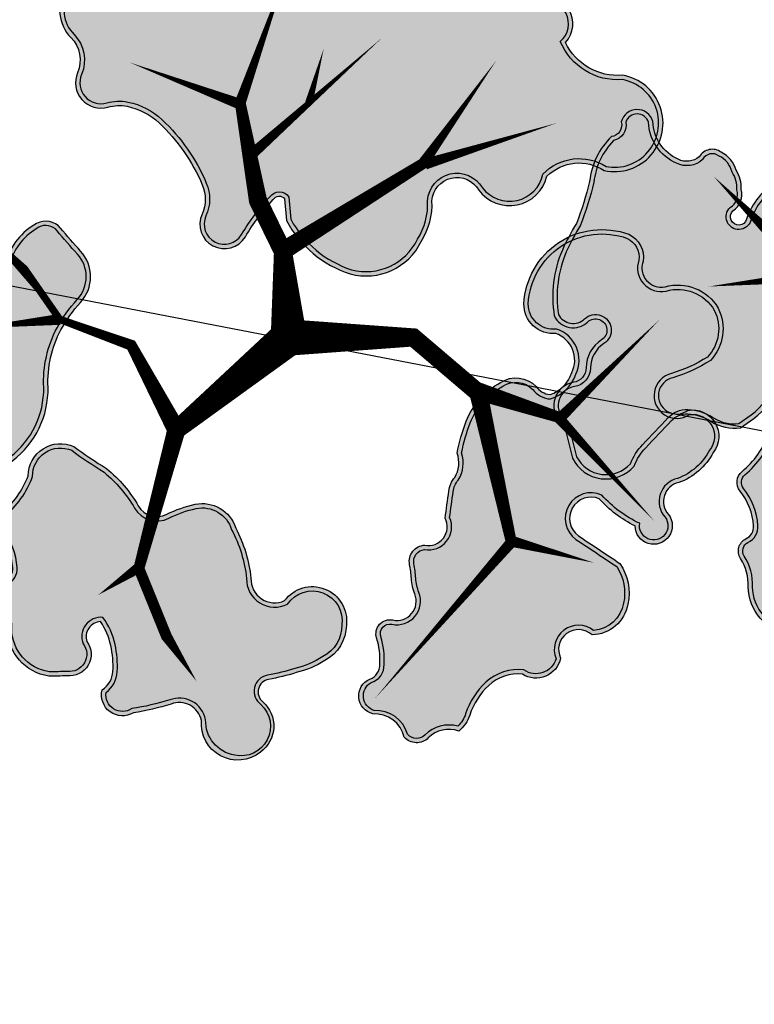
# Model space of a CAD drawing. Header units: metres. Extents: x 32353251 to 32353583, y 5707748 to 5708004.
# Tile 9 of 164: x 32353356 to 32353369, y 5707833 to 5707851. Entities that reach past the tile are written whole.
import ezdxf

# ---------------------------------------------------------------- set-up
doc = ezdxf.new("R2010")
doc.units = ezdxf.units.M
doc.header["$LTSCALE"] = 0.75
doc.layers.get('0').update_dxf_attribs({"linetype": 'CONTINUOUS'})
doc.layers.get('DEFPOINTS').update_dxf_attribs({"linetype": 'CONTINUOUS'})
for name, color, linetype, transparency in [('10414944$0$PF-Krone', 33, 'CONTINUOUS', 0.7), ('10414944$0$PF-Krone_SOL', 70, 'CONTINUOUS', 0.7), ('10414944$0$ST-Baum', 7, 'CONTINUOUS', 0.7)]:
    doc.layers.add(name, color=color, linetype=linetype, transparency=transparency)
doc.layers.add('10414944$0$PF-Stamm', color=7, linetype='CONTINUOUS', true_color=0x5f5144, transparency=0.7)

# ---------------------------------------------------------------- blocks, each defined once
blk = doc.blocks.new('19-A2-A0')
at = {"layer": 'DEFPOINTS'}
blk.add_lwpolyline([(-489.15, -204.65), (489.1499999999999, -204.65), (489.1499999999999, 204.6499999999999), (-489.15, 204.65)], close=True, dxfattribs=at)
blk = doc.blocks.new('10414944$0$PF-BAUM_12')
at = {"layer": '10414944$0$PF-Krone_SOL', "transparency": 33554457}
h = blk.add_hatch(color=256, dxfattribs=at)
h.dxf.hatch_style = 1
h.set_gradient(color1=(88, 186, 72), color2=(175, 217, 170), tint=1, name='INVSPHERICAL')
edge = h.paths.add_edge_path()
edge.add_arc((-1.275830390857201, 1.399382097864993), 0.5409778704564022, 250.2469540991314, 303.4279495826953)
edge.add_arc((-0.5984433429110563, 0.4187938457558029), 0.6510505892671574, 94.36910483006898, 125.6408546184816, ccw=False)
edge.add_arc((-0.587127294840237, 0.2706846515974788), 0.7995914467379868, 79.90603873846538, 94.36910483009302, ccw=False)
edge.add_arc((-0.4073649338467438, 1.280481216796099), 0.2260808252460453, 259.9060387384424, 345.036763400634)
edge.add_arc((3.355624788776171, 0.2747785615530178), 3.668983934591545, 162.1844054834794, 165.0367634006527, ccw=False)
edge.add_arc((-0.2456361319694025, 1.432098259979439), 0.1136697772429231, 342.1844054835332, 421.4180956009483)
edge.add_arc((-0.3771698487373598, 1.19066696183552), 0.3886064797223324, 61.41809560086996, 105.4179101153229)
edge.add_arc((-0.4936066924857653, 1.612872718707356), 0.04936068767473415, 76.8677145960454, 285.41791011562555, ccw=False)
edge.add_arc((-0.4341673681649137, 1.767018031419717), 0.1165230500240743, 245.5522695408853, 317.881899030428)
edge.add_arc((-0.4413423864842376, 1.854276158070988), 0.1900562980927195, 299.5067279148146, 335.7073154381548)
edge.add_arc((-0.3904004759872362, 1.888891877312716), 0.1663692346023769, 317.3095623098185, 366.5168461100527)
edge.add_arc((-0.3153293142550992, 1.913845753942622), 0.09042715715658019, 356.149970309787, 452.3298293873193)
edge.add_arc((-0.2836797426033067, 2.114347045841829), 0.115674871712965, 186.3954916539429, 252.218544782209, ccw=False)
edge.add_arc((-0.1459217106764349, 2.139917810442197), 0.2556222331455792, 124.29676579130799, 188.6524407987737, ccw=False)
edge.add_arc((-0.3624160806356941, 2.415849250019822), 0.09717537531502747, 318.212910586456, 468.939619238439)
edge.add_arc((-0.4454785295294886, 2.554862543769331), 0.06980565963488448, 219.6884793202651, 317.5680266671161, ccw=False)
edge.add_arc((-0.5986654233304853, 2.082493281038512), 0.439202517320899, 76.91022463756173, 116.5449462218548)
edge.add_arc((-1.495104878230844, 4.557210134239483), 2.19639944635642, 281.76109639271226, 288.5889336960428, ccw=False)
edge.add_arc((-1.011380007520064, 0.8577594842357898), 1.549581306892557, 91.33232178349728, 98.00209096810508)
edge.add_arc((-1.110200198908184, 1.690989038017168), 0.7109395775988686, 99.46380088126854, 131.7621549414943)
edge.add_arc((-1.477296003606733, 2.155428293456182), 0.1251505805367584, 148.2467478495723, 256.0758048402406)
edge.add_arc((-1.523772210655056, 1.967966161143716), 0.06798690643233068, -114.95558517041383, 76.07580484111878, ccw=False)
edge.add_arc((-1.636922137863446, 1.724823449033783), 0.2001945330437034, 65.04441483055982, 122.1083113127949)
edge.add_arc((-1.789896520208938, 1.968606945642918), 0.08761018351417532, 221.6313549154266, 302.10831131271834, ccw=False)
edge.add_arc((-1.960268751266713, 1.817176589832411), 0.1403324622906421, 41.63135491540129, 166.8647619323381)
edge.add_arc((-2.344888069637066, 1.951900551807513), 0.2684363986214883, 321.9494812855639, 337.47522959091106, ccw=False)
edge.add_line((-2.1335031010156, 1.78644815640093), (-2.24070044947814, 1.672145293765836))
edge.add_arc((-2.050168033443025, 1.55746642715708), 0.2223822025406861, 148.9568377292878, 261.8330409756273)
edge.add_arc((-2.014945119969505, 1.023902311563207), 0.3204793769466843, 78.77175414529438, 102.03339601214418, ccw=False)
edge.add_arc((0.8411733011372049, 15.41112581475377), 14.34749978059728, 258.7717541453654, 259.659480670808)
edge.add_arc((-1.756767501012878, 1.172825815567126), 0.1258717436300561, 30.356045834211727, 79.65948067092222, ccw=False)
edge.add_arc((-1.887098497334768, 1.096495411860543), 0.2769098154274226, -0.4934409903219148, 30.356045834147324, ccw=False)
edge.add_arc((-1.360198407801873, 1.091957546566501), 0.2500098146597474, 179.5065590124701, 221.3188039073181)
edge.add_line((-1.547967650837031, 0.9268890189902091), (-1.458662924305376, 0.8902364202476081))
edge = h.paths.add_edge_path()
edge.add_arc((-2.059481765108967, -1.084874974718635), 0.2169261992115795, 117.743017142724, 251.4279173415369, ccw=False)
edge.add_arc((-2.253533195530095, -0.7960594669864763), 0.1343037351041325, 313.8670810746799, 413.8728587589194)
edge.add_arc((-1.138115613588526, 0.5381594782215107), 1.605061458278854, 221.5239991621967, 229.7889853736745, ccw=False)
edge.add_arc((-2.284347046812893, -0.4136953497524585), 0.1251460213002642, 108.7980098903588, 243.7028881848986, ccw=False)
edge.add_arc((-2.265693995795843, -0.1709504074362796), 0.1375594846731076, 244.6114760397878, 299.8242441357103)
edge.add_arc((-2.492195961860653, 0.2241565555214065), 0.5929852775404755, 299.8242441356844, 314.8751988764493)
edge.add_arc((-2.363394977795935, 0.09479323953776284), 0.4104351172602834, 314.8751988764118, 336.5606790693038)
edge.add_arc((-2.060380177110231, -0.1191084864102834), 0.08929884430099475, 34.5470326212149, 142.2333231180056)
edge.add_arc((-2.250865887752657, -0.01744387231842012), 0.1287676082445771, 205.9400492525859, 338.60503773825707, ccw=False)
edge.add_arc((-1.108164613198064, 0.8263883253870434), 1.547287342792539, 211.5442282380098, 215.5748454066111, ccw=False)
edge.add_arc((-2.164689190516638, 0.135857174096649), 0.2878534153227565, 123.29343593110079, 204.4063149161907, ccw=False)
edge.add_arc((-2.467457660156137, 0.6266363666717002), 0.2890336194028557, 300.0552099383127, 335.4000582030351)
edge.add_arc((-2.130212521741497, 0.4722339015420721), 0.0818766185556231, 58.400233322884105, 155.4000582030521, ccw=False)
edge.add_arc((-2.045506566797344, 0.6099227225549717), 0.07978138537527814, 238.4002333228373, 306.4203699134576)
edge.add_arc((-2.216338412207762, 0.8414610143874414), 0.3675199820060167, 306.4203699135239, 341.4929146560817)
edge.add_arc((-1.788351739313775, 0.6981998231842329), 0.0838073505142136, 72.42881272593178, 161.4929146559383, ccw=False)
edge.add_arc((-1.597036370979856, 1.302356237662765), 0.5499169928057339, 252.4288127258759, 281.6379014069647)
edge.add_arc((-1.383265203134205, 0.6006349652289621), 0.1928224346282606, 8.247918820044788, 122.2309709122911, ccw=False)
edge.add_arc((1.431251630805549, 0.4423670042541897), 2.630268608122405, 175.9464692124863, 181.0703957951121)
edge.add_arc((-2.00401799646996, 0.487025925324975), 0.8109027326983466, 332.6061259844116, 353.35791097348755, ccw=False)
edge.add_arc((-1.169561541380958, 0.05459796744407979), 0.1289438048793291, 152.6061259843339, 239.8128226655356)
edge.add_arc((-1.570920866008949, -0.6353615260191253), 0.6692625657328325, 44.463168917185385, 59.81282266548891, ccw=False)
edge.add_arc((-1.241688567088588, -0.3122416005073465), 0.207959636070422, -40.16628795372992, 44.46316891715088, ccw=False)
edge.add_arc((-1.796536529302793, -0.0424845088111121), 0.8201163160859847, 308.5292996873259, 330.4961341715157, ccw=False)
edge.add_arc((-1.213439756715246, -0.8062843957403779), 0.1419798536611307, 120.5815233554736, 237.1739812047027)
edge.add_arc((-1.303262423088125, -1.129719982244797), 0.2045314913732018, -64.49100201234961, 86.39601769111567, ccw=False)
edge.add_arc((-1.343038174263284, -1.111542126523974), 0.2397159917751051, 240.4754072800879, 302.2335774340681, ccw=False)
edge.add_arc((-1.212496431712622, -0.7917876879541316), 0.5839379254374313, 226.3664527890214, 244.7951840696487, ccw=False)
edge.add_arc((-0.7205358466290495, -0.1507537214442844), 1.390051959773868, 222.9429445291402, 229.9249013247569, ccw=False)
edge.add_arc((-1.793739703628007, -1.149493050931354), 0.07597900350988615, 42.91905236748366, 173.4992252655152)
edge.add_arc((-2.057999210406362, -1.113256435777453), 0.1907810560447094, 248.2895516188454, 351.67143994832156, ccw=False)
edge = h.paths.add_edge_path()
edge.add_arc((1.205929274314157, -0.03808187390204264), 0.6648786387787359, 150.7733560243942, 194.5557528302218)
edge.add_arc((0.9110323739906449, -0.09418379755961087), 0.3658840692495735, 197.6598679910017, 276.7526309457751)
edge.add_arc((0.952501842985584, -0.04416556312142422), 0.413367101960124, 270.2151576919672, 305.5241216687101)
edge.add_arc((1.263719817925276, -0.5120154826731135), 0.1493904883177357, -27.722531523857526, 118.39088184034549, ccw=False)
edge.add_arc((1.610601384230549, -0.6627295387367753), 0.2294921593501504, 159.2734788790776, 288.7974055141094)
edge.add_arc((1.626703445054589, -1.144600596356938), 0.2708678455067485, -1.0830160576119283, 77.66915394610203, ccw=False)
edge.add_arc((2.168692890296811, -1.047722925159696), 0.2897181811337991, 200.6131926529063, 382.9337083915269)
edge.add_arc((2.707215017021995, -0.7256574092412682), 0.3428939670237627, 147.8226503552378, 217.5909619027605, ccw=False)
edge.add_arc((2.446820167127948, -0.3829052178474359), 0.16290167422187, 259.4479773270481, 409.1515361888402)
edge.add_arc((2.798913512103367, 0.06172643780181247), 0.4044681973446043, 199.717331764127, 232.6211177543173, ccw=False)
edge.add_arc((2.5485255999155, -0.1163427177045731), 0.1368451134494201, 103.25926930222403, 162.2981442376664, ccw=False)
edge.add_arc((2.458370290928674, 0.1298676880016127), 0.1273804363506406, 297.4751888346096, 447.5020763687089)
edge.add_arc((2.459664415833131, 0.3352758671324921), 0.07826466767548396, 98.81568539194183, 273.1183725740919, ccw=False)
edge.add_arc((2.400049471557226, 0.524655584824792), 0.1217398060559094, 293.0270260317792, 374.9290756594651)
edge.add_arc((2.024496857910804, 0.3265849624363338), 0.543938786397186, 24.94830871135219, 42.11834572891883)
edge.add_arc((1.777536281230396, 0.1571253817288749), 0.8417226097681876, 39.39936629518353, 55.74996385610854)
edge.add_arc((2.28871862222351, 0.9353909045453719), 0.09061071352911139, 104.71311163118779, 245.5829301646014, ccw=False)
edge.add_arc((2.245471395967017, 1.100085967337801), 0.0796678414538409, 284.7131116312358, 435.2868883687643)
edge.add_arc((2.178622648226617, 0.8455110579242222), 0.3428733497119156, 75.2868883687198, 90.15444429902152)
edge.add_arc((2.192026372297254, 1.29077250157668), 0.1033869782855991, 200.5438286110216, 262.03398358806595, ccw=False)
edge.add_arc((1.870840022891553, 1.232273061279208), 0.2254717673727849, 5.655231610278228, 92.28552345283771)
edge.add_arc((1.892300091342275, 1.532989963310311), 0.08133979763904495, 129.4673444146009, 248.01420052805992, ccw=False)
edge.add_arc((1.637745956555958, 1.592450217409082), 0.2028788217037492, 0.9413307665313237, 108.0270818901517)
edge.add_arc((1.551550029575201, 2.041084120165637), 0.2567838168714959, 198.8037610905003, 275.2310876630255, ccw=False)
edge.add_arc((1.081010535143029, 1.905345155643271), 0.2335470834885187, 13.10922937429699, 167.2287665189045)
edge.add_arc((0.667106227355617, 1.999163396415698), 0.1908567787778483, 279.3002843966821, 347.2287665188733, ccw=False)
edge.add_arc((0.7224061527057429, 1.661477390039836), 0.1513272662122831, 99.30028439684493, 228.8091673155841)
edge.add_arc((0.4651874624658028, 1.367563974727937), 0.2392448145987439, 21.174439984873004, 48.80916731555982, ccw=False)
edge.add_arc((0.3242069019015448, 1.312953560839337), 0.3904328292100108, -10.785665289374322, 21.17443998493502, ccw=False)
edge.add_arc((-0.3793027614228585, 1.446972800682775), 1.106594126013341, 325.74486024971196, 349.2143347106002, ccw=False)
edge.add_arc((0.3557932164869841, 0.9463672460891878), 0.217228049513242, 278.26632049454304, 325.74486024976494, ccw=False)
edge.add_arc((0.4080198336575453, 0.5868876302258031), 0.1460255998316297, 98.26632049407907, 271.6730814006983)
edge.add_arc((0.4513693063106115, -0.8972217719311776), 1.338716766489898, 79.76747323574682, 91.6730814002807, ccw=False)
edge.add_arc((0.6891909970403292, 0.3778839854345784), 0.04231861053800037, -16.432465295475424, 90.01007423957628, ccw=False)
edge.add_line((0.7297810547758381, 0.3659126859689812), (0.6256929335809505, 0.2865554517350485))
edge = h.paths.add_edge_path()
edge.add_arc((-1.555223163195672, -2.256860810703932), 0.1724464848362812, 12.61889715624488, 77.74548789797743)
edge.add_arc((-1.497699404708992, -1.992023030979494), 0.0985664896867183, 164.1816184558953, 257.7454878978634, ccw=False)
edge.add_arc((-1.721456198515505, -1.839061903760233), 0.1803346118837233, 315.6357971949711, 396.2246867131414)
edge.add_arc((-1.472164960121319, -1.696410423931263), 0.1099059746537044, 56.01674859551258, 199.1656324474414, ccw=False)
edge.add_arc((-1.356177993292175, -1.537461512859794), 0.08703497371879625, 231.184356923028, 306.6089972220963)
edge.add_arc((-1.496832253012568, -1.247567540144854), 0.4080502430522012, 298.157499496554, 320.4217660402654)
edge.add_arc((-1.11798689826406, -1.560733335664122), 0.08347454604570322, 20.653440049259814, 140.4217660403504, ccw=False)
edge.add_arc((-0.9321149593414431, -1.490670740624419), 0.1151636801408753, 200.653440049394, 324.1571524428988)
edge.add_arc((-0.5981400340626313, -1.731920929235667), 0.2968325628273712, 125.84330849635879, 144.1571524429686, ccw=False)
edge.add_arc((-1.130664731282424, -0.9947323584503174), 0.6125790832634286, 305.8433084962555, 313.7682870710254)
edge.add_arc((-0.6401686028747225, -1.506784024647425), 0.09649309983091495, 35.28302061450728, 133.7682870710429, ccw=False)
edge.add_arc((-0.4572847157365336, -1.411362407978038), 0.1114227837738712, 200.8652948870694, 329.8016618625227)
edge.add_arc((5.964283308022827, -14.91256498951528), 14.85870977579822, 114.5641547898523, 115.1946115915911, ccw=False)
edge.add_arc((-0.1457535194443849, -1.53409145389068), 0.1510899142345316, 81.99943588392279, 116.2838084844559, ccw=False)
edge.add_arc((-0.129520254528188, -1.215296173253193), 0.1692439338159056, 271.623806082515, 322.4572965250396)
edge.add_arc((0.4219089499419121, -2.358237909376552), 1.120399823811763, 101.73913672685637, 111.8636470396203, ccw=False)
edge.add_arc((0.2816683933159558, -1.70446625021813), 0.4517900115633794, 61.04925684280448, 101.19463553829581, ccw=False)
edge.add_arc((0.4292618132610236, -1.46198264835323), 0.1685760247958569, -13.329732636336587, 65.05412811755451, ccw=False)
edge.add_arc((0.7010017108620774, -1.543810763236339), 0.1159577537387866, 158.2536660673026, 207.0243362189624)
edge.add_arc((0.7266853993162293, -1.435719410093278), 0.2061208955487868, 231.262642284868, 284.3776458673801)
edge.add_arc((0.7593609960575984, -1.468039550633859), 0.1683652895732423, 276.3106959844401, 373.1888080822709)
edge.add_arc((1.062288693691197, -1.322645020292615), 0.175404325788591, 121.90959285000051, 217.5827224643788, ccw=False)
edge.add_arc((1.200896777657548, -1.578616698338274), 0.4662936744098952, 12.496320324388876, 119.7416173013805, ccw=False)
edge.add_arc((1.506231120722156, -1.497401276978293), 0.1511990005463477, -66.22516994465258, 7.478724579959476, ccw=False)
edge.add_arc((1.590651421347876, -1.74789974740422), 0.114559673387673, 101.819637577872, 224.4343109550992)
edge.add_arc((1.323807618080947, -2.03664429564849), 0.2788018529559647, -26.98815304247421, 48.416980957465, ccw=False)
edge.add_arc((1.336519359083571, -2.02291467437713), 0.2742964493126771, 258.990857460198, 329.2485978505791, ccw=False)
edge.add_arc((1.66179977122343, -1.475713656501), 0.899565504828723, 229.3858036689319, 245.17635397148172, ccw=False)
edge.add_arc((0.9994391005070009, -2.236995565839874), 0.1097420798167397, 45.60372013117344, 249.2447767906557)
edge.add_arc((0.8450705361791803, -2.446470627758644), 0.1573317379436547, -95.43504692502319, 42.77878194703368, ccw=False)
edge.add_arc((0.8006672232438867, -2.220340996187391), 0.3838892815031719, 232.7999714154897, 274.407434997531, ccw=False)
edge.add_arc((0.4866273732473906, -2.606367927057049), 0.1146907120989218, 44.40200116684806, 165.1103036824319)
edge.add_arc((0.2716337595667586, -2.538690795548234), 0.1109403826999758, 123.3851654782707, 339.8556773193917, ccw=False)
edge.add_arc((0.9022259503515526, -2.367494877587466), 0.6960862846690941, 164.2603500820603, 186.4803302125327, ccw=False)
edge.add_arc((0.1063747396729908, -2.200784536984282), 0.1277932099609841, 9.965197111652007, 176.719202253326)
edge.add_arc((-48.31590581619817, -1.449866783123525), 48.30042117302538, 358.76612727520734, 359.11787380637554, ccw=False)
edge.add_arc((-0.3151971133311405, -2.36688031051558), 0.3136623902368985, 290.4728574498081, 336.89978386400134, ccw=False)
edge.add_arc((-0.2908299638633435, -2.456150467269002), 0.221667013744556, 213.8839286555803, 292.643387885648, ccw=False)
edge.add_arc((-0.5921851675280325, -2.559347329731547), 0.1190918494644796, 350.1440179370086, 508.4433663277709)
edge.add_arc((-0.7458082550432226, -2.355904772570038), 0.1504419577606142, 180.1485714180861, 290.27907681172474, ccw=False)
edge.add_arc((-1.124075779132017, -2.47034283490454), 0.254777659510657, 26.59218980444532, 75.66559330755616)
edge.add_arc((-1.166043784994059, -2.634577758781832), 0.4242899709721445, 75.66559330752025, 104.334406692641)
edge.add_arc((-1.321724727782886, -2.025345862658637), 0.2045184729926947, 251.4046212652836, 284.3344066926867, ccw=False)
at = {"layer": '10414944$0$PF-Krone'}
for points in [[(-1.458662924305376, 0.8902364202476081, 0.236302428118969), (-0.9778122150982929, 0.9478932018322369, -0.1373019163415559), (-0.6480412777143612, 1.067952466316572, -0.0631909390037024), (-0.4469885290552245, 1.057899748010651, 0.3895355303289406), (-0.1889501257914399, 1.222107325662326, -0.0124464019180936), (-0.1374172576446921, 1.397320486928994, 0.3601882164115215), (-0.1912548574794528, 1.53191556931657, 0.1943794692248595), (-0.4804837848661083, 1.565288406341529, -1.286294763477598), (-0.4823919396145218, 1.660942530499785, 0.3265105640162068), (-0.3477347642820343, 1.688870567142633, 0.1592817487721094), (-0.2681144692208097, 1.776087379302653, 0.2180685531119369), (-0.2251062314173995, 1.907774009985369, 0.4461693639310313), (-0.3190053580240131, 2.00419816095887, -0.2953738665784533), (-0.3986347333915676, 2.101461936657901, -0.2884256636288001), (-0.2899595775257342, 2.351095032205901, 0.7723771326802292), (-0.3939564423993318, 2.507763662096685, -0.4550916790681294), (-0.4991959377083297, 2.510283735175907, 0.174684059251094), (-0.7949449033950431, 2.475396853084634, -0.029800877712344), (-1.047409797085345, 2.406921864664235, 0.0291105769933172), (-1.227096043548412, 2.392252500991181, 0.1418686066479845), (-1.583714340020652, 2.221290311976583, 0.5085862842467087), (-1.507411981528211, 2.033955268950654, -1.101217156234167), (-1.552456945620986, 1.906326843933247, 0.2542644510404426), (-1.743329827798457, 1.89439719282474, -0.3663288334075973), (-1.855379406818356, 1.910404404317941, 0.608209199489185), (-2.096929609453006, 1.849067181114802, -0.0678476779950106), (-2.1335031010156, 1.78644815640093, 2.948877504e-07), (-2.24070044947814, 1.672145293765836, 0.5366234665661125), (-2.081759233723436, 1.33733955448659, -0.1018480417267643), (-1.952542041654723, 1.338247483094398, 0.0038734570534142), (-1.734173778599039, 1.296653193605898, -0.2185080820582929), (-1.648152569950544, 1.236437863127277, -0.135425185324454), (-1.61019895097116, 1.094110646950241, 0.1844917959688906), (-1.547967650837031, 0.9268890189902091)], [(-1.449331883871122, 0.914521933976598, 0.2357563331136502), (-0.9925507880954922, 0.9693299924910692, -0.1371087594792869), (-0.650022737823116, 1.093886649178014, -0.0631909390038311), (-0.4424299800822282, 1.08350692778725, 0.3895355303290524), (-0.2140779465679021, 1.228823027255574, -0.0124464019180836), (-0.1621797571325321, 1.40527829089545, 0.3601882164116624), (-0.2036983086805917, 1.509075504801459, 0.1943794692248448), (-0.4735688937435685, 1.540214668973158, -1.313113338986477), (-0.4735688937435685, 1.685530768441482, 0.3457340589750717), (-0.3643422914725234, 1.709423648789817, 0.1727136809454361), (-0.2901245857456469, 1.790680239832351, 0.2305288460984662), (-0.2512488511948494, 1.907265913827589, 0.4756150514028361), (-0.3219321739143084, 1.977923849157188, -0.3044362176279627), (-0.4244230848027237, 2.098042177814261, -0.2845846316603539), (-0.3074946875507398, 2.370592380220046, 0.7260163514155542), (-0.3801521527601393, 2.484769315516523, -0.4020089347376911), (-0.5127773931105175, 2.486660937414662, 0.1708811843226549), (-0.7849081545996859, 2.45133185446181, -0.030277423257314), (-1.044448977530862, 2.380972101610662, 0.0294428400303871), (-1.223145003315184, 2.366542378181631, 0.1402723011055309), (-1.563430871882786, 2.204516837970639, 0.4972462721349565), (-1.501153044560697, 2.059200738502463, -1.101217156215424), (-1.563430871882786, 1.88274547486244, 0.2542644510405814), (-1.729505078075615, 1.872365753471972, -0.3663288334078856), (-1.874820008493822, 1.893125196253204, 0.6141498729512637), (-2.07203312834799, 1.841226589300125, -0.0708190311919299), (-2.113755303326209, 1.769482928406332, 2.948877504e-07), (-2.219780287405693, 1.656430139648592, 0.525075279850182), (-2.08241276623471, 1.363759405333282, -0.098299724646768), (-1.947477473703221, 1.363759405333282, 0.003873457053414), (-1.729505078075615, 1.322240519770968, -0.2185080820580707), (-1.625708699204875, 1.249582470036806, -0.1354251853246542), (-1.584190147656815, 1.093886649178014, 0.177651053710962), (-1.532291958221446, 0.9485705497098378)], [(-2.128572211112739, -1.290504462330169, -0.6599101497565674), (-2.160462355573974, -0.8928856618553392, 0.4663383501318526), (-2.174350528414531, -0.6875809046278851, -0.0360784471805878), (-2.339789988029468, -0.5258898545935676, -0.6675784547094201), (-2.324673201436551, -0.295224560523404, 0.2456826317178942), (-2.19728000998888, -0.2902908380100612, 0.0657667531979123), (-2.073806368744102, -0.1960596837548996, 0.0949041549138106), (-1.986828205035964, -0.0684686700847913, 0.5078024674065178), (-2.130971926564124, -0.06441764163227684, -0.6535406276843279), (-2.366660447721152, -0.07377074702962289, -0.0175886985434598), (-2.426819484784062, 0.01691476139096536, -0.3694791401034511), (-2.322699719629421, 0.3764652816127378, 0.1554554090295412), (-2.20465773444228, 0.5063174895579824, -0.4504662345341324), (-2.087310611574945, 0.541970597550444, 0.3058267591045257), (-1.998139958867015, 0.5457240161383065, 0.1542387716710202), (-1.86782494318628, 0.72480211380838, -0.4094373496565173), (-1.763051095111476, 0.7780969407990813, 0.1281432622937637), (-1.48610388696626, 0.7637444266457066, -0.5428599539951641), (-1.192437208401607, 0.6282966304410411, 0.0223610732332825), (-1.198557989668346, 0.3932313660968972, -0.0907950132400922), (-1.284046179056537, 0.1139256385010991, 0.4000053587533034), (-1.234397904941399, -0.05685942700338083, -0.06707582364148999), (-1.093267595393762, -0.1665761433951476, -0.3870185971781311), (-1.082770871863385, -0.4463772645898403, -0.0961429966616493), (-1.285673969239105, -0.6840530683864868, 0.5576932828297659), (-1.29040559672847, -0.9255929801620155, -0.7734945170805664), (-1.215180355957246, -1.314313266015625, -0.2761885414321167), (-1.461169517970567, -1.320129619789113, -0.0805842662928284), (-1.615438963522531, -1.214423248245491, -0.0304739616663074), (-1.738099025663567, -1.097754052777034, 0.6406349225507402), (-1.869230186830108, -1.140890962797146, -0.4843983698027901)], [(-2.227215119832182, -1.171771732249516, -0.3770349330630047), (-2.141779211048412, -0.9110006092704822, 0.4627582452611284), (-2.158232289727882, -0.6671480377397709, -0.0367926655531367), (-2.323881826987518, -0.504607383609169, -0.6506715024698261), (-2.325133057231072, -0.3233377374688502, 0.2268853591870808), (-2.1843442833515, -0.3128557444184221, 0.0657667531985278), (-2.055454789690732, -0.2144913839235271, 0.102669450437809), (-1.957814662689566, -0.06641701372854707, 0.5607344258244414), (-2.154037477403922, -0.05184492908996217, -0.6723522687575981), (-2.34416146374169, -0.06051485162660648, -0.0176961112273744), (-2.403786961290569, 0.02911284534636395, -0.3669931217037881), (-2.309008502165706, 0.3543383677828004, 0.1548309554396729), (-2.181008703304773, 0.4954901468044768, -0.4504662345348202), (-2.100939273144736, 0.519817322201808, 0.3058267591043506), (-1.982697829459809, 0.5247944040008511, 0.1542387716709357), (-1.843160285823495, 0.7165460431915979, -0.4094373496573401), (-1.770903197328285, 0.7533007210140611, 0.1303299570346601), (-1.476008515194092, 0.7392897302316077, -0.5463726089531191), (-1.218586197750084, 0.6272299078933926, 0.0219199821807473), (-1.22459572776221, 0.3945170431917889, -0.0902379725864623), (-1.307139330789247, 0.1258928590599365, 0.4000053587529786), (-1.247476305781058, -0.07934194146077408, -0.0670758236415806), (-1.111830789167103, -0.1847947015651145, -0.3907620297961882), (-1.104185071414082, -0.4313992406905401, -0.0963887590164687), (-1.30053448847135, -0.6626354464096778, 0.5682633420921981), (-1.298295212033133, -0.9512673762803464, -0.7910607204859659), (-1.227756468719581, -1.291487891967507, -0.2793394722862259), (-1.44918974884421, -1.297020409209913, -0.0813963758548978), (-1.598071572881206, -1.195043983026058, -0.030818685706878), (-1.719784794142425, -1.079253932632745, 0.674461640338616), (-1.887962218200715, -1.140040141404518, -0.7642199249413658)], [(-1.386942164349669, -2.219187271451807, 0.2920727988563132), (-1.518620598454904, -2.088343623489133, -0.4325514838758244), (-1.592533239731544, -1.965154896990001, 0.3668828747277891), (-1.575979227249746, -1.732492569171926, -0.7208837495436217), (-1.41073295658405, -1.605276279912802, 0.3415219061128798), (-1.304274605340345, -1.607326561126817, 0.097452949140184), (-1.182325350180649, -1.507549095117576, -0.5760032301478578), (-1.039877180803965, -1.531290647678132, 0.5979171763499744), (-0.8387602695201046, -1.558106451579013, -0.0800797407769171), (-0.7719564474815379, -1.491302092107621, 0.0345930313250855), (-0.70691708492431, -1.437102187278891, -0.458285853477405), (-0.5614004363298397, -1.4510480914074, 0.6305648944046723), (-0.3609831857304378, -1.467407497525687, -0.0027508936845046), (-0.2126588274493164, -1.398622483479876, -0.1507197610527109), (-0.1247243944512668, -1.384472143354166, 0.2255132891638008), (0.004673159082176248, -1.31842539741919, -0.0442052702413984), (0.1939567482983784, -1.26127229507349, -0.17698111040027), (0.5003607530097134, -1.309133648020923, -0.356004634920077), (0.5932962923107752, -1.500848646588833, 0.2160736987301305), (0.5977049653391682, -1.596498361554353, 0.2359984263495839), (0.7778676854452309, -1.635384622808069, 0.4498275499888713), (0.9232853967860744, -1.429625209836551, -0.443520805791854), (0.9695733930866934, -1.1737472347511, -0.5053844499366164), (1.656143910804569, -1.477721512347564, -0.3331592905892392), (1.567185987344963, -1.635769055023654, 0.5926633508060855), (1.508849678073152, -1.828101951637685, -0.3414268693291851), (1.572248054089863, -2.163166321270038, -0.3165356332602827), (1.284138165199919, -2.292163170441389, -0.069008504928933), (1.076216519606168, -2.158582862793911, 1.230950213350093), (0.9605491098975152, -2.339615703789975, -0.6886555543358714), (0.8301685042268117, -2.603095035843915, -0.1835680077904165), (0.5685679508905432, -2.526120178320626, 0.5814783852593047), (0.3757877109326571, -2.576897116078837, -1.382341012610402), (0.21058719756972, -2.446056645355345, -0.0972578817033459), (0.2322399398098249, -2.178669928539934, 0.8906075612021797), (-0.02120902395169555, -2.193471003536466, -0.0015347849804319), (-0.02668416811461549, -2.489942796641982, -0.2053929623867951), (-0.2054894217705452, -2.660731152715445, -0.357852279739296), (-0.474850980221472, -2.579732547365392, 0.8265324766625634), (-0.6936661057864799, -2.49702167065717, -0.5212910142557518), (-0.8962497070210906, -2.356294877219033, 0.2174566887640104), (-1.060997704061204, -2.223497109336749, 0.1257478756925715), (-1.27108986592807, -2.223497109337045, -0.1446803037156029)], [(-1.365577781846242, -2.198384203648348, 0.2707968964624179), (-1.513099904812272, -2.06292650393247, -0.4325514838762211), (-1.567508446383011, -1.972244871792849, 0.3547366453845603), (-1.555338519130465, -1.728500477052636, -0.649807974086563), (-1.424049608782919, -1.622575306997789, 0.3596155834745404), (-1.292000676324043, -1.630258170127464, 0.0974529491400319), (-1.162278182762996, -1.524120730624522, -0.5760032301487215), (-1.06421532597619, -1.540464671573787, 0.597917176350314), (-0.8176760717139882, -1.573336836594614, -0.0800797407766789), (-0.7567258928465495, -1.512386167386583, 0.0345930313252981), (-0.6889249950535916, -1.455884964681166, -0.4460569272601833), (-0.5843328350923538, -1.463769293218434, 0.599943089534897), (-0.3429985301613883, -1.48769309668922, -0.0026290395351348), (-0.2014746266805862, -1.422108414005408, -0.1555896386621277), (-0.1263578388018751, -1.410524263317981, 0.2187646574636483), (0.0206808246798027, -1.340050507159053, -0.0426197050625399), (0.1991265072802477, -1.28676342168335, -0.1774726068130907), (0.4885873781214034, -1.332346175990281, -0.3543214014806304), (0.5683774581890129, -1.493159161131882, 0.2227057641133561), (0.5772181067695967, -1.613326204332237, 0.2401277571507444), (0.7825593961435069, -1.661025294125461, 0.4563453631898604), (0.9471374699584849, -1.417823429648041, -0.4529994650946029), (0.9829150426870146, -1.196080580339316, -0.5041860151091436), (1.630494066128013, -1.482200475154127, -0.3252825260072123), (1.558938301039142, -1.610954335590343, 0.5878249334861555), (1.490960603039, -1.847003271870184, -0.3414060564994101), (1.549457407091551, -2.150600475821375, -0.3121639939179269), (1.292148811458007, -2.267204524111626, -0.0678541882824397), (1.09376060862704, -2.139363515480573, 1.196239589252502), (0.9451168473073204, -2.361404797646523, -0.6793377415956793), (0.8304648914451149, -2.576977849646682, -0.1839465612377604), (0.5857126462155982, -2.506474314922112, 0.5734848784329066), (0.3510000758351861, -2.56892648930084, -1.514782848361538), (0.2386263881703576, -2.460436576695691, -0.1059454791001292), (0.2588140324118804, -2.1803488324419, 0.9106962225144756), (-0.04720771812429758, -2.19255139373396, -0.0015108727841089), (-0.05257756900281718, -2.484247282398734, -0.2013899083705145), (-0.2150528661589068, -2.636537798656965, -0.3448161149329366), (-0.447731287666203, -2.573042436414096, 0.767088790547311), (-0.7103878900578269, -2.475189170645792, -0.5150631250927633), (-0.8701251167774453, -2.35054867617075, 0.2235782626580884), (-1.05455818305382, -2.198297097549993, 0.1257478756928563), (-1.277529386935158, -2.198297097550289, -0.1252454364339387)]]:
    blk.add_lwpolyline(points, format="xyb", close=True, dxfattribs=at)
for points in [[(1.308471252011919, 1.958315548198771, 0.7962878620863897), (0.8532412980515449, 1.956972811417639, -0.3053894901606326), (0.6979503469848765, 1.810815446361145, 0.634061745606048), (0.6227466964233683, 1.547600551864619, -0.1211670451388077), (0.6882796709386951, 1.453981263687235, -0.1403633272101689), (0.7077423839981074, 1.239889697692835, -0.1027643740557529), (0.5353407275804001, 0.8240941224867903, -0.2101796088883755), (0.387025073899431, 0.7313960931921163, 0.9440570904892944), (0.4122832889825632, 0.4409242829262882, -0.0519947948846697), (0.6891835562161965, 0.4202025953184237, -0.5009948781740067), (0.7297810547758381, 0.3659126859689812), (0.6256929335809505, 0.2865554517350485, 0.1933951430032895), (0.5623908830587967, -0.2051804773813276, 0.3594936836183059), (0.9540541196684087, -0.4575297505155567, 0.1552950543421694), (1.192686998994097, -0.3805930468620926, -0.7407271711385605), (1.3959618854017, -0.5815104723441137, 0.6341537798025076), (1.684548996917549, -0.8799814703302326, -0.3578164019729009), (1.897522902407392, -1.149720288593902, 1.020458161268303), (2.435510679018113, -0.9348296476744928, -0.3141877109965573), (2.416988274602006, -0.5430520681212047, 0.7652739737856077), (2.55336774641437, -0.2596795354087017, -0.1445644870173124)], [(1.283413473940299, 1.951223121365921, 0.7987006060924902), (0.8786075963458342, 1.951223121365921, -0.305389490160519), (0.7021537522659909, 1.785147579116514, 0.6340617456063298), (0.6398759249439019, 1.567173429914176, -0.1211670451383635), (0.7125333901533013, 1.463376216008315, -0.140363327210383), (0.7332926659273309, 1.235022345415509, -0.1027643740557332), (0.5568388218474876, 0.8094537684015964, -0.2101796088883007), (0.3907646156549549, 0.7056565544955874, 0.9440570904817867), (0.4115238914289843, 0.4669229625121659, -0.0516159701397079), (0.691774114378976, 0.4461635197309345, -0.5326730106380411), (0.7514467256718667, 0.3497238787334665), (0.6458003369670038, 0.2691786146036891, 0.1909371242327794), (0.5873875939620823, -0.1979556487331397, 0.3601447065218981), (0.9524675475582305, -0.4315228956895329, 0.1572908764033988), (1.178817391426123, -0.3585331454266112, -0.7407515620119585), (1.419770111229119, -0.5921001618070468, 0.643471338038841), (1.682627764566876, -0.853037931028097, -0.3601132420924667), (1.923580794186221, -1.144996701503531, 1.00517388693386), (2.412787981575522, -0.9479245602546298, -0.3257591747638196), (2.405486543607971, -0.5134078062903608, 0.8127912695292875), (2.536915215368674, -0.2798407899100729, -0.1491183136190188)]]:
    blk.add_lwpolyline(points, format="xyb", dxfattribs=at)
at = {"layer": '10414944$0$PF-Stamm'}
for points in [[(0.04563796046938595, -0.1010697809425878, 0.2167480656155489, 0.1083740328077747, 0), (-0.7801243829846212, 0.1666490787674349, 0.1083740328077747, 0.06502441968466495, 0), (-0.4990996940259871, 0.66531309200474, 0.06502441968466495, 0.0433496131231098, 0), (-0.5990764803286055, 1.107644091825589, 0.0433496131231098, 0.0433496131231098, 0), (-0.4752625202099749, 1.405143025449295, 0.06502441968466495, 1.976742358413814e-14, 0), (-0.3708803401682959, 1.868965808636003, 0, 0, 0)], [(0.04563796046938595, -0.1010697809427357, 0.2167480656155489, 0.1083740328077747, 0), (0.4579577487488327, 0.2037355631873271, 0.1083740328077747, 0.1083740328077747, 0), (0.635246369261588, 0.4942200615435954, 0.1083740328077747, 0.06502441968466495, 0), (1.062144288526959, 0.8906492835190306, 0.06502441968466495, 0, 0), (0.9168618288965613, 1.581651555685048, 0, 0, 0)], [(-0.5990764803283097, 1.107644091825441, 0.06502441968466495, 0, 0), (-0.9411170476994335, 1.541027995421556, 0, 0, 0)], [(1.073358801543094, 0.8980643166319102, 0.06502441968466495, 0, 0), (1.93821991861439, 1.100220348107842, 0, 0, 0)], [(0.8405478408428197, 0.6848686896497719, 0.06571975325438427, 0.06502441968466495, 0), (0.8407648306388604, 0.6755265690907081, 0.06502441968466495, 0, 0), (1.84986592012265, 0.3936412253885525, 0, 0, 0)], [(1.291467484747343, 0.5526215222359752, 0.04551709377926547, 1.248468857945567e-14, 0), (1.60954243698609, 0.6515425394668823, 0, 0, 0)], [(0.4765872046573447, 0.1999360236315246, 0.1083740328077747, 0.06502441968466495, 0), (1.349579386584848, -0.2157637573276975, 0.06502441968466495, 0, 0), (2.103155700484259, -0.2532561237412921, 0, 0, 0)], [(-0.7801243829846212, 0.1666490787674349, 0.1083740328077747, 0.06502441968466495, 0), (-1.590640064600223, -0.0880399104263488, 0.06502441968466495, 0, 0), (-1.860806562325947, 0.02902439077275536, 0, 0, 0)], [(0.04563796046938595, -0.1010697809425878, 0.2167480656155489, 0.1083740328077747, 0), (0.4457675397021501, -0.7261262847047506, 0.1083740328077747, 0.1083740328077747, 0), (0.379222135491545, -1.20937656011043, 0.1083740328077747, 0.06502441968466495, 0), (0.5138973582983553, -1.72273095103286, 0.06502441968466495, 2.236840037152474e-14, 0), (1.326701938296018, -1.906524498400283, 0, 0, 0)], [(-1.585548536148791, -0.07450252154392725, 0.06502441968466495, 0.06502441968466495, 0), (-1.849138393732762, -0.4466609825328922, 0.06502441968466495, 0, 0), (-1.978642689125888, -0.7430559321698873, 0, 0, 0)], [(1.355109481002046, -0.2292841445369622, 0.06502441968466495, 0, 0), (1.98458972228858, -0.7586984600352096, 0, 0, 0), (1.998481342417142, -0.7574120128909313, 0, 0, 0)], [(0.379222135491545, -1.22838968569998, 0.1083740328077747, 0.06502441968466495, 0), (-0.2688033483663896, -1.876420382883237, 0.06502441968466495, 0, 0), (-1.498308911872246, -1.692626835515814, 0, 0, 0)], [(0.5085500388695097, -1.712404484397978, 0.06502441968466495, 0, 0), (0.2969964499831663, -2.525726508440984, 0, 0, 0)], [(-0.2592968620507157, -1.885926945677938, 0.06502441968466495, 0, 0), (-0.1056086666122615, -2.359670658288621, 0, 0, 0), (-0.2688033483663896, -2.65120525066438, 0, 0, 0)]]:
    blk.add_lwpolyline(points, format="xyseb", dxfattribs=at)
blk = doc.blocks.new('10414944')
at = {"layer": '10414944$0$ST-Baum', "xscale": 2.971407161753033, "yscale": 2.971407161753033, "zscale": 1.238086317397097, "rotation": 57.40868327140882}
for p in [(32353373.65070788, 5707846.086008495), (32353360.52611256, 5707845.340714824)]:
    blk.add_blockref('10414944$0$PF-BAUM_12', p, dxfattribs=at)

msp = doc.modelspace()

# ---------------------------------------------------------------- block references
msp.add_blockref('10414944', (0, 0))
at = {"xscale": 0.25, "yscale": 0.25, "zscale": 0.25, "rotation": 349.0867958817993}
msp.add_blockref('19-A2-A0', (32353428.52751582, 5707884.314449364), dxfattribs=at)

doc.saveas('drawing.dxf')
